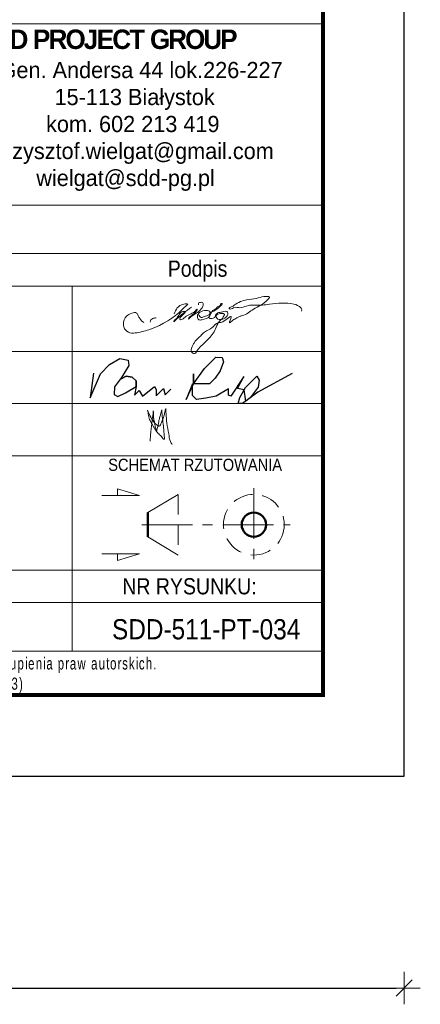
# Model space of a CAD drawing. Header units: millimetres. Extents: x -129 to 775, y 10833 to 11484.
# Tile 25 of 38: x 725 to 775, y 10833 to 10954. Entities that reach past the tile are written whole.
import ezdxf
from ezdxf.enums import TextEntityAlignment as Align

# ---------------------------------------------------------------- set-up
doc = ezdxf.new("R2010")
doc.units = ezdxf.units.MM
doc.header["$LTSCALE"] = 10
doc.linetypes.add('HIDDEN', pattern=[0.375, 0.25, -0.125])
doc.linetypes.add('MITTE', pattern=[2, 1.25, -0.25, 0.25, -0.25])
doc.layers.get('Defpoints').update_dxf_attribs({"color": 1})
doc.layers.add('_FORMATKA', color=8, linetype='Continuous', plot=False)
for name, color, linetype, lineweight in [('_RAMKA', 7, 'Continuous', 35), ('_Tabelka', 7, 'Continuous', 25), ('PS_DIM', 4, 'Continuous', 13), ('PS_Hidden', 2, 'HIDDEN', 9), ('PS_MIDLINE', 5, 'MITTE', 13), ('PS_Pos', 1, 'Continuous', 15), ('PS_SOLID', 7, 'Continuous', 30), ('PS_TEXT', 3, 'Continuous', 18)]:
    doc.layers.add(name, color=color, linetype=linetype, lineweight=lineweight)
doc.styles.add('gil', font='txt', dxfattribs={"width": 0.9})
doc.styles.add('simplex', font='simplex.shx', dxfattribs={"width": 0.75})
doc.dimstyles.new('1_10_PRZ', dxfattribs={"dimtxt": 2, "dimasz": 1, "dimexe": 2, "dimexo": 5, "dimgap": 1, "dimtad": 1, "dimdec": 0, "dimlfac": 10, "dimtxsty": 'simplex', "dimblk": 'dimznak', "dimcen": 2, "dimse1": 1, "dimse2": 1, "dimclrt": 3, "dimadec": 1, "dimazin": 0, "dimtfac": 1, "dimtdec": 0, "dimtix": 1, "dimtmove": 2, "dimatfit": 3, "dimldrblk": 'dim-grot', "dimfxl": 1, "dimarcsym": 0})

# ---------------------------------------------------------------- blocks, each defined once
blk = doc.blocks.new('dimznak')
at = {"color": 0}
for points in [[(0, 2), (0, -2)], [(-2, 0), (2, 0)]]:
    blk.add_lwpolyline(points, dxfattribs=at)
at = {"color": 2}
blk.add_lwpolyline([(1, 1), (-1, -1)], dxfattribs=at)
blk = doc.blocks.new('*D307')
at = {"layer": 'Defpoints', "color": 0, "transparency": 16777216}
for p in [(-127.13, 10860.89), (772.87, 10860.89), (772.87, 10834.69)]:
    blk.add_point(p, dxfattribs=at)
at = {"layer": 'PS_DIM', "color": 0, "lineweight": -2, "transparency": 16777216}
blk.add_line((-126.13, 10834.69), (771.87, 10834.69), dxfattribs=at)
at = {"layer": 'PS_DIM', "color": 0, "lineweight": -2, "transparency": 16777216, "rotation": 180}
blk.add_blockref('dimznak', (-127.13, 10834.69), dxfattribs=at)
at = {"layer": 'PS_DIM', "color": 0, "lineweight": -2, "transparency": 16777216}
blk.add_blockref('dimznak', (772.87, 10834.69), dxfattribs=at)
at = {"layer": 'PS_DIM', "color": 3, "transparency": 16777216, "insert": (322.87, 10836.69), "char_height": 2, "attachment_point": 5, "style": 'simplex'}
blk.add_mtext('9000', dxfattribs=at)
blk = doc.blocks.new('dim-grot')
blk.add_hatch(color=256).paths.add_polyline_path([(0, 0), (-2, 0.5), (-2, -0.5)])
blk.add_lwpolyline([(0, 0), (-2, 0.5), (-2, -0.5), (0, 0)])
blk = doc.blocks.new('A$C077725B1')
at = {"layer": 'PS_SOLID', "color": 5, "lineweight": 25}
for points in [[(0.45, 3.96), (0, 0.74), (1.35, 3.86), (2.53, 5.09), (3.87, 5.86), (4.96, 5.66), (5.03, 4.97), (4.09, 3.39), (3.17, 2.17), (3.12, 1.2), (3.6, 0.93), (4.61, 1.41), (5.99, 2.21), (5.97, 2.95), (5.49, 3.43), (4.71, 3.58), (3.95, 3.2), (4.71, 3.58), (5.49, 3.43), (5.97, 2.95), (5.99, 2.21), (5.79, 1.09), (6.4, 1.71), (6.83, 0.96), (8.36, 2.21), (8.58, 1.82), (8.58, 1.03), (9.53, 1.97), (9.77, 1.14), (10.51, 1.89)], [(26.25, 3.91), (21.8, 1.47), (19.81, 0), (19.26, 0), (19.47, 0.79), (20.21, 2.08), (21.68, 3.55), (21.99, 3.05), (21.86, 2.14), (20.81, 0.74), (20.25, 0.33), (20.03, 1.78), (19.17, 1.98), (19.96, 3.54), (18.27, 0.97), (18, 1.12), (18, 1.91), (16.37, 0.97), (15.05, 0.72), (13.81, 0.54), (13.29, 1.06), (13.29, 2.56), (12.47, 0.52), (13.42, 2.59), (13.42, 3.89), (13.42, 2.59), (14.85, 4.56), (16.34, 6.04), (17.15, 6.01), (17.36, 5.44), (16.89, 4.25), (16.25, 3.31), (15.51, 2.56), (13.42, 2.59)]]:
    blk.add_lwpolyline(points, dxfattribs=at)
blk = doc.blocks.new('tabela_rys')
at = {"layer": '_Tabelka', "color": 251, "lineweight": 15}
for p, q in [((131.62, 90.73), (21.62, 90.73)), ((21.62, 68.32), (131.48, 68.32)), ((131.62, 62.32), (21.62, 62.32)), ((21.62, 58.32), (131.62, 58.32)), ((21.62, 58.32), (131.62, 58.32)), ((100.62, 58.32), (100.62, 37.33)), ((21.62, 50.24), (131.62, 50.24)), ((21.62, 43.79), (131.62, 43.79)), ((21.62, 37.33), (131.62, 37.33)), ((21.62, 37.33), (131.62, 37.33)), ((21.62, 37.33), (131.62, 37.33)), ((21.62, 37.33), (131.62, 37.33)), ((21.62, 37.33), (131.62, 37.33)), ((21.62, 37.33), (131.62, 37.33)), ((21.62, 37.33), (131.62, 37.33)), ((21.62, 37.33), (131.62, 37.33)), ((100.62, 37.33), (100.62, 13.22)), ((21.62, 23.22), (131.62, 23.22)), ((131.62, 23.22), (21.62, 23.22)), ((21.62, 19.22), (131.62, 19.22)), ((21.62, 13.22), (131.62, 13.22))]:
    blk.add_line(p, q, dxfattribs=at)
at = {"layer": '_Tabelka', "color": 251, "lineweight": 30}
blk.add_lwpolyline([(131.62, 123.55), (21.62, 123.55), (21.62, 7.77), (131.62, 7.77)], close=True, dxfattribs=at)
at = {"layer": 'PS_DIM', "color": 5, "true_color": 0x1d16e9}
for points in [[(109.48, 53.8), (108.99, 54.29), (108.79, 54.65), (108.6, 54.97), (107.99, 54.97), (107.36, 54.6), (106.97, 53.57), (107.12, 53.03), (107.77, 52.55), (108.62, 52.55), (110.32, 53), (114.18, 55.37), (114.63, 55.81), (114.9, 56.08), (114.41, 56.08), (113.23, 54.9)], [(115.36, 55.7), (113.22, 53.93), (113.18, 53.9), (113.18, 53.98), (113.33, 54.13), (113.56, 54.36), (114.45, 55.17), (114.55, 55.14), (113.99, 54.42), (113.95, 54.18), (114.03, 54.16), (114.58, 54.48), (115.19, 54.83), (115.46, 54.98), (115.73, 55.14), (115.95, 55.36), (116.04, 55.45), (116.06, 55.39), (116.02, 55.28), (115.29, 54.61), (115.06, 54.38), (115.02, 54.23), (115.14, 54.35), (115.64, 54.75), (116.77, 55.82), (116.82, 56), (116.82, 56.17), (116.69, 56.3), (116.5, 56.3), (116.26, 56.24), (116.23, 56.11), (116.23, 56)], [(116.27, 54.78), (116.4, 54.56), (116.58, 54.45), (116.96, 54.56), (117.27, 54.64), (117.58, 54.82), (117.66, 55.11), (117.19, 55.3), (116.43, 55.09), (116.18, 54.85), (116.11, 54.56), (116.28, 54.15), (116.65, 54.15), (117.64, 54.62), (118.01, 55.28), (118.3, 55.44), (118.6, 55.74), (118.91, 55.92), (119.04, 56.14), (119.09, 56.16), (118.24, 55.3), (117.84, 55.07), (117.57, 54.61), (117.57, 54.35), (118.03, 54.35), (118.3, 54.51), (118.35, 54.72), (118.63, 54.99), (119.09, 55.11), (119.38, 55.19), (119.72, 55.19), (119.86, 54.94), (119.56, 54.42), (119.25, 54.24), (118.63, 54.24), (118.45, 54.43), (118.39, 54.64), (119.46, 54.8), (119.3, 54.52), (119.18, 54.31), (118.99, 54.13), (118.15, 52.67), (115.93, 50.15), (115.75, 49.97), (115.52, 50.04), (115.33, 50.36), (115.46, 50.86), (115.83, 51.49), (116.51, 52.17), (116.97, 52.63), (117.94, 53.19), (118.45, 53.7), (119.24, 53.91), (120.28, 54.51), (120.08, 53.78), (120.47, 54.09), (120.72, 54.24), (120.96, 54.38), (121.28, 54.56), (121.66, 54.66), (123.03, 55.46), (124.83, 56.69), (124.99, 56.96), (124.75, 57.03), (124.29, 57.03), (123.37, 56.78), (122.22, 56.61), (121.4, 56.39), (120.69, 55.98), (120.26, 55.73), (120.02, 55.6), (120.05, 55.5), (120.57, 55.64), (121.34, 55.64), (122.15, 55.85), (123.03, 55.97), (124.11, 55.97), (125.01, 56.08), (128, 56.08), (128.89, 55.57), (128.97, 55.25), (128.95, 55.23)], [(111.02, 54.38), (110.58, 54.31), (110.37, 54.14), (110.28, 53.86)], [(109.92, 42.99), (110.36, 42.1), (110.66, 41.59), (111.09, 41.15), (111.38, 40.99), (111.66, 41.47), (111.96, 42.25), (112.08, 42.76), (112.2, 43.19)], [(111.71, 43.01), (111.79, 41.97), (111.9, 41.03), (111.99, 40.03), (111.99, 39.38), (111.65, 39.72), (111.22, 40.15), (110.84, 40.68), (110.65, 41.02), (110.26, 41.69), (110.08, 42.33), (109.92, 42.99)], [(110.26, 39.14), (110.35, 40.27), (110.43, 40.94), (110.49, 41.47), (110.59, 42.26), (110.65, 42.75), (110.65, 42.9)], [(110.65, 42.9), (110.68, 42.38), (110.68, 42.14), (110.7, 41.97), (110.71, 41.9), (110.76, 41.68), (110.81, 41.47), (110.84, 41.29), (110.91, 40.88), (111.01, 40.53), (111.04, 40.47), (111.14, 40.66), (111.22, 40.95), (111.29, 41.28), (111.38, 41.81), (111.5, 42.26), (111.6, 42.66), (111.71, 43.03)], [(112.2, 43.19), (112.23, 42.5), (112.33, 41.38), (112.56, 40.06), (112.77, 39.1), (112.98, 38.73)]]:
    blk.add_spline(points, degree=3, dxfattribs=at)
at = {"layer": 'PS_Hidden'}
blk.add_line((113.73, 32.58), (113.73, 25.08), dxfattribs=at)
blk.add_circle((123.07, 28.83), 3.75, dxfattribs=at)
at = {"layer": 'PS_MIDLINE', "ltscale": 0.5}
for p, q in [((123.07, 33.33), (123.07, 24.33)), ((109.23, 28.83), (127.57, 28.83))]:
    blk.add_line(p, q, dxfattribs=at)
at = {"layer": 'PS_Pos'}
for p, q in [((109.98, 30.33), (113.73, 32.58)), ((113.73, 25.08), (109.98, 27.33))]:
    blk.add_line(p, q, dxfattribs=at)
at = {"layer": 'PS_Pos', "lineweight": 50}
blk.add_line((109.98, 27.33), (109.98, 30.33), dxfattribs=at)
at = {"layer": 'PS_SOLID', "lineweight": 50}
blk.add_line((109.98, 30.33), (109.98, 27.33), dxfattribs=at)
blk.add_circle((123.07, 28.83), 1.5, dxfattribs=at)
blk.add_circle((123.07, 28.83), 1.5, dxfattribs=at)
at = {"layer": 'PS_TEXT', "color": 7}
for p, q in [((108.95, 32.44), (106.22, 33.26)), ((106.22, 33.26), (106.22, 32.44)), ((108.95, 32.44), (104.3, 32.44)), ((108.95, 25.21), (104.3, 25.21)), ((108.95, 25.21), (106.22, 24.39)), ((106.22, 24.39), (106.22, 25.21))]:
    blk.add_line(p, q, dxfattribs=at)
at = {"layer": 'PS_Pos', "color": 7, "xscale": 0.9500000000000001, "yscale": 0.9500000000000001, "zscale": 0.9500000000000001}
blk.add_blockref('A$C077725B1', (102.85, 43.79), dxfattribs=at)
at = {"layer": '_Tabelka', "color": 251, "style": 'gil', "width": 0.9}
for s, p in [('Podpis', (116.12, 60.22)), ('NR RYSUNKU:', (115.12, 21.22))]:
    blk.add_text(s, height=2, dxfattribs=at).set_placement(p, align=Align.MIDDLE)
at = {"layer": '_Tabelka', "color": 7, "insert": (81.68, 90.01), "char_height": 2.5, "attachment_point": 1, "style": 'gil'}
blk.add_mtext_dynamic_manual_height_columns('{\\fGill Sans MT|b1|i0|c238|p34;\\H0.96x;\\W1;\\T0.9;\\C12;         SDD \\C7;PROJECT GROUP\\fGill Sans MT|b0|i0|c238|p34;\\P\\pi7.1307;\\H0.83333x;\\T1;ul.^IGen. Andersa 44 lok.226-227\\P\\pi16.782;15-113 Białystok\\P\\pi15.736;kom. 602 213 419\\P\\pi9.3298;krzysztof.wielgat@gmail.com\\P       wielgat@\\C12;sdd-pg\\C7;.pl}', width=50.3067, gutter_width=15, heights=[27.85], dxfattribs=at)
at = {"layer": '_Tabelka', "color": 7, "lineweight": 13, "insert": (22.63, 10.21), "char_height": 1.5, "attachment_point": 4, "style": 'gil'}
blk.add_mtext_dynamic_manual_height_columns('\\pi19.10122;{\\W0.7;\\T1.2;Wykorzystanie tej dokumentacji wymaga zgody autora projektu i wykupienia praw autorskich.\\P\\pi35.86535;(Ustawa z dnia 4.02.1994r. Dz. U. nr 24 poz. 83)}', width=107.5936, gutter_width=12.5, heights=[0], dxfattribs=at)
at = {"layer": '_Tabelka', "color": 7, "style": 'gil', "width": 0.9}
for p in [(47.79, 34.83), (47.79, 30.29), (47.79, 26.06)]:
    blk.add_attdef('NAZWA_RYS:', text='', height=2.5, dxfattribs=at).set_placement(p, align=Align.MIDDLE_LEFT)
blk.add_attdef('FORMAT', text='', height=2.5, dxfattribs=at).set_placement((33.12, 15.91), align=Align.MIDDLE)
at = {"layer": '_Tabelka', "color": 7, "style": 'gil', "width": 0.9, "flags": 8}
for tag, p in [('DATA', (61.11, 15.91)), ('SKALA', (87.85, 15.91)), ('NR_RYSUNKU', (117.18, 15.91))]:
    blk.add_attdef(tag, text='', height=2.5, dxfattribs=at).set_placement(p, align=Align.MIDDLE)
at = {"layer": 'PS_TEXT', "color": 7, "insert": (100.88, 36.98), "char_height": 1.5, "width": 31.0028, "attachment_point": 1, "style": 'gil'}
blk.add_mtext('\\pi4.20993;SCHEMAT RZUTOWANIA', dxfattribs=at)

msp = doc.modelspace()

# ---------------------------------------------------------------- linework, layer by layer
at = {"layer": '_FORMATKA', "lineweight": -3}
msp.add_lwpolyline([(-127.13, 10860.89), (772.87, 10860.89), (772.87, 11454.89), (-127.13, 11454.89)], close=True, dxfattribs=at)
at = {"layer": '_RAMKA', "lineweight": -3, "const_width": 0.5}
msp.add_lwpolyline([(-97.13, 10870.89), (762.87, 10870.89), (762.87, 11444.89), (-97.13, 11444.89)], close=True, dxfattribs=at)

# ---------------------------------------------------------------- block references
at = {"layer": 'PS_DIM', "color": 7}
ref = msp.add_blockref('tabela_rys', (631.25, 10863.12), dxfattribs=at)
ref.add_attrib('NR_RYSUNKU', 'SDD-511-PT-034', dxfattribs={"layer": '_Tabelka', "color": 7, "height": 2.5, "style": 'gil', "width": 0.9, "flags": 8}).set_placement((748.43, 10879.03), align=Align.MIDDLE)

# ---------------------------------------------------------------- dimensions: what is measured, and where the dimension line sits
at = {"layer": 'PS_DIM'}
dim = msp.add_linear_dim(base=(772.87, 10834.69), p1=(-127.13, 10860.89), p2=(772.87, 10860.89), dimstyle='1_10_PRZ', dxfattribs=at)
dim.commit()
dim.dimension.update_dxf_attribs({"geometry": '*D307', "text_midpoint": (322.87, 10836.69)})

doc.saveas('drawing.dxf')
